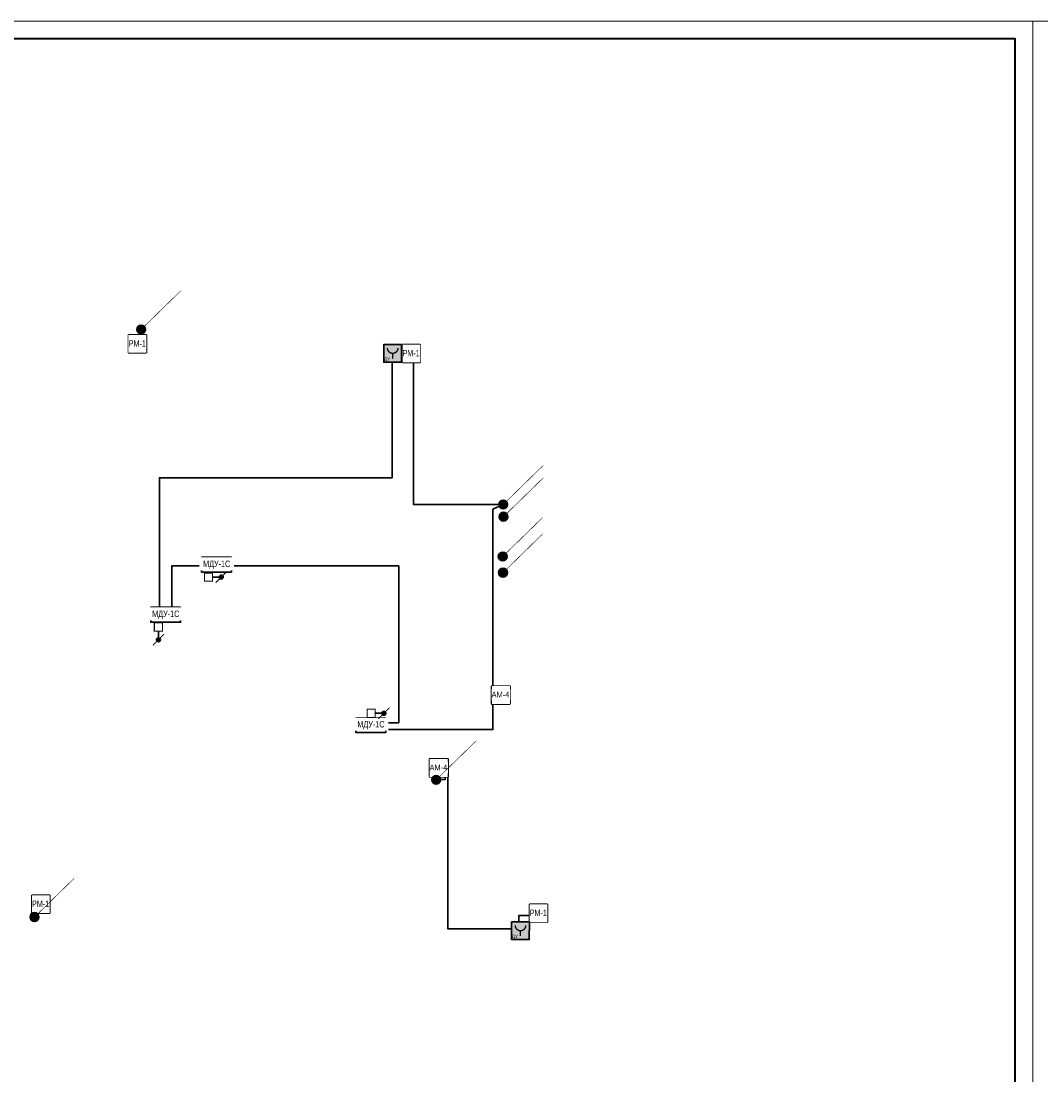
# Model space of a CAD drawing. Header units: millimetres. Extents: x -816133 to 919604, y 87941 to 147341.
# Tile 5 of 256: x -760546 to -731804, y 117641 to 147341. Entities that reach past the tile are written whole.
import ezdxf
from ezdxf.enums import TextEntityAlignment as Align

# ---------------------------------------------------------------- set-up
doc = ezdxf.new("R2010")
doc.units = ezdxf.units.MM
doc.set_wipeout_variables(frame=1)
for name, color, linetype, lineweight in [('_АПС_Оборудование', 1, 'Continuous', 30), ('RC-Извещатели_пожарные', 1, 'Continuous', 30), ('СС-011-ПОЖ-СИГНАЛИЗАЦИЯ', 1, 'Continuous', 30), ('УГО АПС и АПЗ$0$_АПС_Оборудование', 1, 'Continuous', 30), ('УГО АПС и АПЗ$0$АПС', 1, 'Continuous', 50), ('УГО АПС и АПЗ$0$СС-011-ПОЖ-СИГНАЛИЗАЦИЯ', 1, 'Continuous', 30)]:
    doc.layers.add(name, color=color, linetype=linetype, lineweight=lineweight)
for name, color, linetype in [('EI_HATCH_GALV', 7, 'Continuous'), ('АПС', 5, 'Continuous'), ('АПС_Оборудование', 1, 'Continuous'), ('формат', 250, 'Continuous')]:
    doc.layers.add(name, color=color, linetype=linetype)
doc.styles.add('Arial', font='arial.ttf', dxfattribs={"width": 0.9, "height": 700})
doc.styles.add('Arial Narrow', font='ARIALN.TTF', dxfattribs={"width": 0.9, "height": 600})

# ---------------------------------------------------------------- blocks, each defined once
blk = doc.blocks.new('*U1162')
at = {"color": 0, "lineweight": 0}
blk.add_lwpolyline([(-841, 0), (0, 0), (0, 594), (-841, 594)], close=True, dxfattribs=at)
at = {"lineweight": 40}
blk.add_lwpolyline([(-821, 5), (-5, 5), (-5, 589), (-821, 589)], close=True, dxfattribs=at)
at = {"style": 'Arial', "width": 0.9, "flags": 8}
blk.add_attdef('FORMAT', (-36.87, 1.26), '', height=2.8, dxfattribs=at)
blk = doc.blocks.new('*U1156')
at = {"ltscale": 100}
h = blk.add_hatch(color=256, dxfattribs=at)
h.dxf.hatch_style = 1
h.paths.add_polyline_path([(-34.8, 0, 1), (34.8, 0, 1)])
at = {"lineweight": 30}
blk.add_lwpolyline([(312.8, 312.8, 0, 45, 0), (185.6, 185.6, 4.5, 4.5, 0), (24.6, 24.6, 4.5, 4.5, 0)], format="xyseb", dxfattribs=at)
blk.add_circle((0, 0), 34.8, dxfattribs=at)
blk = doc.blocks.new('ам4')
at = {"layer": '_АПС_Оборудование', "lineweight": 40, "ltscale": 100}
blk.add_lwpolyline([(445835, -194248), (445327, -194248), (445327, -193740), (445835, -193740)], close=True, dxfattribs=at)
blk.add_wipeout([(445327, -193740), (445835, -193740), (445835, -194248), (445327, -194248)]).dxf.layer = 'АПС_Оборудование'
at = {"layer": '_АПС_Оборудование', "ltscale": 100, "insert": (445583, -193981), "char_height": 160, "attachment_point": 5, "style": 'Arial', "bg_fill": 2}
blk.add_mtext_dynamic_manual_height_columns('\\pxi-0.17961;АМ-4', width=363, gutter_width=174694, heights=[0], dxfattribs=at)
blk = doc.blocks.new('УГО АПС и АПЗ$0$РМ-1')
at = {"layer": 'УГО АПС и АПЗ$0$АПС', "color": 1, "lineweight": 30, "ltscale": 100}
blk.add_lwpolyline([(-210, 420), (210, 420), (210, 0), (-210, 0)], close=True, dxfattribs=at)
at = {"layer": 'УГО АПС и АПЗ$0$СС-011-ПОЖ-СИГНАЛИЗАЦИЯ', "color": 1, "lineweight": 30}
blk.add_lwpolyline([(-210, 420), (210, 420), (210, 0), (-210, 0)], close=True, dxfattribs=at)
at = {"color": 1}
blk.add_wipeout([(-210, 420), (210, 420), (210, 0), (-210, 0), (-210, 0)], dxfattribs=at)
at = {"color": 1, "lineweight": 30, "style": 'Arial Narrow', "width": 0.9}
blk.add_text('РМ-1', height=150, dxfattribs=at).set_placement((-4, 219), align=Align.MIDDLE_CENTER)
blk = doc.blocks.new('_МДУ')
at = {"color": 1}
blk.add_wipeout([(-350, 175), (350, 175), (350, -175), (-350, -175)], dxfattribs=at)
at = {"layer": 'АПС', "color": 1, "lineweight": 30, "ltscale": 200}
blk.add_lwpolyline([(350, 175), (-350, 175), (-350, -175), (350, -175)], close=True, dxfattribs=at)
at = {"layer": 'АПС', "color": 0, "lineweight": 30, "ltscale": 200, "insert": (3, 0), "char_height": 151, "width": 668.29, "attachment_point": 5, "style": 'Arial Narrow', "bg_fill": 2}
blk.add_mtext('МДУ-1С', dxfattribs=at)
blk = doc.blocks.new('озк_выт')
at = {"layer": 'УГО АПС и АПЗ$0$_АПС_Оборудование', "ltscale": 200}
h = blk.add_hatch(color=5, dxfattribs=at)
h.dxf.hatch_style = 1
h.paths.add_polyline_path([(468756, -41333, 1), (468645, -41333, 1)])
at = {"color": 5, "const_width": 29.5}
blk.add_lwpolyline([(468544, -41177), (468661, -41294)], dxfattribs=at)
at = {"layer": 'УГО АПС и АПЗ$0$_АПС_Оборудование', "color": 5, "lineweight": 35, "ltscale": 200}
blk.add_line((468631, -41333), (468458, -41334), dxfattribs=at)
at = {"layer": 'УГО АПС и АПЗ$0$_АПС_Оборудование', "color": 5, "const_width": 29.5}
blk.add_lwpolyline([(468227, -41449), (468458, -41449), (468458, -41218), (468227, -41218)], close=True, dxfattribs=at)
blk.add_lwpolyline([(468740, -41373), (468857, -41490)], dxfattribs=at)
at = {"layer": 'УГО АПС и АПЗ$0$_АПС_Оборудование', "color": 5}
blk.add_circle((468700, -41333), 55.4, dxfattribs=at)
blk = doc.blocks.new('озк_пр')
at = {"layer": 'УГО АПС и АПЗ$0$_АПС_Оборудование', "ltscale": 200}
h = blk.add_hatch(color=1, dxfattribs=at)
h.dxf.hatch_style = 1
h.paths.add_polyline_path([(468761, -41723, 1), (468650, -41723, 1)])
at = {"color": 1, "const_width": 29.5}
blk.add_lwpolyline([(468549, -41567), (468666, -41684)], dxfattribs=at)
at = {"layer": 'УГО АПС и АПЗ$0$_АПС_Оборудование', "color": 1, "lineweight": 35, "ltscale": 200}
blk.add_line((468636, -41723), (468463, -41723), dxfattribs=at)
at = {"layer": 'УГО АПС и АПЗ$0$_АПС_Оборудование', "color": 1, "const_width": 29.5}
blk.add_lwpolyline([(468233, -41839), (468463, -41839), (468463, -41608), (468232, -41608)], close=True, dxfattribs=at)
blk.add_lwpolyline([(468745, -41762), (468862, -41880)], dxfattribs=at)
at = {"layer": 'УГО АПС и АПЗ$0$_АПС_Оборудование', "color": 1}
blk.add_circle((468706, -41723), 55.4, dxfattribs=at)
blk = doc.blocks.new('УДП')
at = {"color": 30}
blk.add_wipeout([(324223, -148669), (324222, -149169), (323722, -149169), (323723, -148669)], dxfattribs=at).dxf.layer = 'RC-Извещатели_пожарные'
blk.add_wipeout([(323722, -149169), (323723, -148669), (324223, -148669), (324222, -149169)], dxfattribs=at).dxf.layer = 'RC-Извещатели_пожарные'
at = {"layer": 'EI_HATCH_GALV', "lineweight": 30, "true_color": 0xffffff}
h = blk.add_hatch(color=7, dxfattribs=at)
h.dxf.hatch_style = 1
h.paths.add_polyline_path([(324223, -148669), (324222, -149169), (323722, -149169), (323723, -148669)])
at = {"layer": 'RC-Извещатели_пожарные', "color": 30, "ltscale": 30}
blk.add_lwpolyline([(324223, -148669), (324222, -149169), (323722, -149169), (323723, -148669)], close=True, dxfattribs=at)
at = {"layer": 'RC-Извещатели_пожарные', "color": 30, "ltscale": 30, "const_width": 37.5}
blk.add_lwpolyline([(323823, -148769, 1), (324123, -148769, 1)], format="xyb", dxfattribs=at)
blk.add_lwpolyline([(323972, -148919), (323972, -149069)], dxfattribs=at)
at = {"color": 30, "lineweight": 30, "style": 'Arial Narrow', "width": 0.9}
blk.add_text('ДУ', height=100, dxfattribs=at).set_placement((323814, -149078), align=Align.MIDDLE_CENTER)

msp = doc.modelspace()

# ---------------------------------------------------------------- linework, layer by layer
at = {"layer": 'СС-011-ПОЖ-СИГНАЛИЗАЦИЯ', "ltscale": 100}
for points in [[(-746959, 133717), (-749489, 133717), (-749489, 137885), (-750085, 137885), (-750085, 134470), (-756648, 134470), (-756648, 130606), (-756300, 130606), (-756300, 131985), (-749904, 131985), (-749904, 127564), (-750385, 127564), (-750385, 127374), (-747248, 127374), (-747248, 133582), (-746959, 133717)], [(-748840, 125963), (-748596, 125963), (-748596, 126072), (-748517, 126072), (-748517, 121758), (-746521, 121758), (-746521, 122130), (-746217, 122130)]]:
    msp.add_lwpolyline(points, dxfattribs=at)

# ---------------------------------------------------------------- block references
at = {"xscale": 3.600000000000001, "yscale": 3.600000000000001, "zscale": 3.600000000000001, "rotation": 359.2880171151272}
for p in [(-746959, 133717), (-746950, 133374), (-746971, 132252), (-746963, 131797)]:
    msp.add_blockref('*U1156', p, dxfattribs=at)
at = {"layer": 'формат', "xscale": 100, "yscale": 100, "zscale": 100}
for p in [(-732033, 87941), (-647933, 87941)]:
    msp.add_blockref('*U1162', p, dxfattribs=at)

# ---------------------------------------------------------------- next in the draw order: block references
at = {"layer": '_АПС_Оборудование', "color": 0, "lineweight": 30, "xscale": 1.2, "yscale": 1.2, "zscale": 1.2}
for p in [(-755037, 132020), (-756471, 130610), (-750690, 127498)]:
    msp.add_blockref('_МДУ', p, dxfattribs=at)
at = {"layer": 'СС-011-ПОЖ-СИГНАЛИЗАЦИЯ', "lineweight": 30}
for p in [(-1192604, 322341), (-1194354, 320286)]:
    msp.add_blockref('ам4', p, dxfattribs=at)
at = {"layer": 'УГО АПС и АПЗ$0$_АПС_Оборудование', "lineweight": 15, "xscale": 1.2, "yscale": 1.2, "zscale": 1.2}
for p in [(-757267, 137992), (-749549, 137721), (-759991, 122200), (-745965, 121946)]:
    msp.add_blockref('УГО АПС и АПЗ$0$РМ-1', p, dxfattribs=at)

# ---------------------------------------------------------------- next in the draw order: block references
at = {"xscale": 3.600000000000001, "yscale": 3.600000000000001, "zscale": 3.600000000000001, "rotation": 359.2880171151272}
for p in [(-757162, 138650), (-748848, 125957), (-760169, 122089)]:
    msp.add_blockref('*U1156', p, dxfattribs=at)
at = {"layer": 'СС-011-ПОЖ-СИГНАЛИЗАЦИЯ', "lineweight": 30}
for p in [(-1074045, 286897), (-1070444, 270624)]:
    msp.add_blockref('УДП', p, dxfattribs=at)
at = {"layer": 'СС-011-ПОЖ-СИГНАЛИЗАЦИЯ', "lineweight": 30, "xscale": -1, "rotation": 180}
for p in [(-1223606, 90338), (-1219021, 86499)]:
    msp.add_blockref('озк_выт', p, dxfattribs=at)
at = {"layer": 'СС-011-ПОЖ-СИГНАЛИЗАЦИЯ', "lineweight": 30, "rotation": 270}
msp.add_blockref('озк_пр', (-714951, 598612), dxfattribs=at)

doc.saveas('drawing.dxf')
